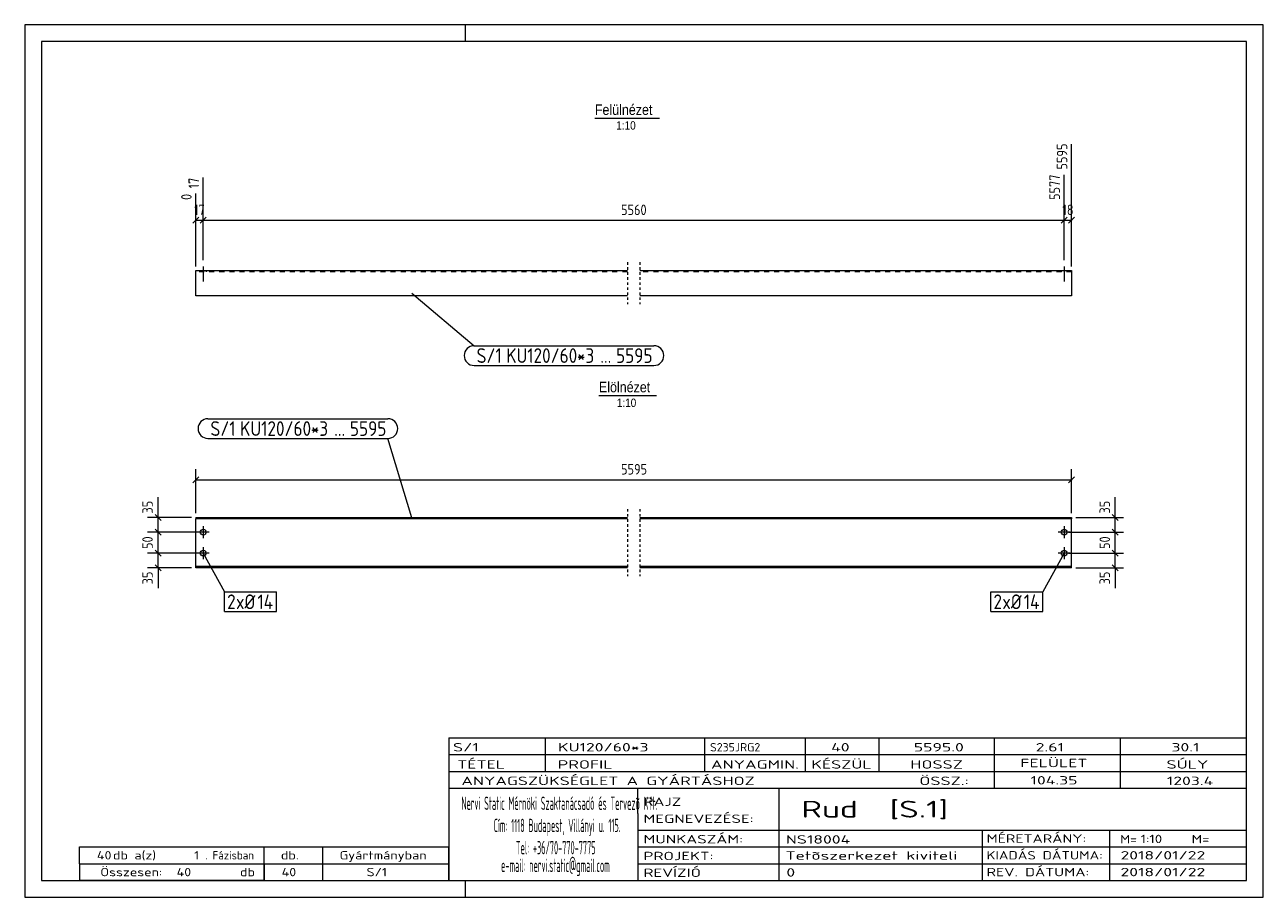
# Model space of a CAD drawing. Header units: millimetres. Extents: x 1 to 296, y 1 to 209.
import ezdxf

# ---------------------------------------------------------------- set-up
doc = ezdxf.new("R2010")
doc.units = ezdxf.units.MM
doc.header["$LTSCALE"] = 0.6
for name, pattern in [('XKITLINE00', [0]), ('XKITLINE01', [4, 1, -1, 1, -1]), ('XKITLINE02', [4, 2, -2])]:
    doc.linetypes.add(name, pattern=pattern)
for name, color, linetype, lineweight in [('Bolt', 7, 'Continuous', 0), ('BoltMark', 3, 'Continuous', 0), ('DrawingSheet', 5, 'Continuous', 0), ('OtherObjectType', 1, 'Continuous', 0), ('Part', 2, 'Continuous', 0), ('PartMark', 3, 'Continuous', 0), ('Z-DIMENSIONS', 1, 'Continuous', 0)]:
    doc.layers.add(name, color=color, linetype=linetype, lineweight=lineweight)
doc.styles.add('ARIAL', font='ARIAL.TTF')
doc.styles.add('ISOCPEUR', font='ISOCPEUR.TTF')

msp = doc.modelspace()

# ---------------------------------------------------------------- linework, layer by layer
at = {"layer": 'Bolt', "color": 3, "linetype": 'XKITLINE00', "lineweight": 0}
for p, q in [((43.5, 151.38), (43.5, 147.83)), ((43.5, 151.38), (43.5, 147.83)), ((248.58, 151.38), (248.58, 147.83)), ((248.58, 151.38), (248.58, 147.83)), ((42.8, 150.38), (42.8, 150.08)), ((42.8, 150.38), (42.8, 150.08)), ((44.2, 150.38), (44.2, 150.08)), ((44.2, 150.38), (44.2, 150.08)), ((247.88, 150.38), (247.88, 150.08)), ((247.88, 150.38), (247.88, 150.08)), ((249.28, 150.38), (249.28, 150.08)), ((249.28, 150.38), (249.28, 150.08)), ((43.5, 89.43), (43.5, 86.63)), ((248.58, 89.43), (248.58, 86.63)), ((44.9, 88.03), (42.1, 88.03)), ((249.98, 88.03), (247.18, 88.03)), ((44.9, 83.03), (42.1, 83.03)), ((43.5, 84.43), (43.5, 81.63)), ((249.98, 83.03), (247.18, 83.03)), ((248.58, 84.43), (248.58, 81.63))]:
    msp.add_line(p, q, dxfattribs=at)
for centre in [(43.5, 88.03), (248.58, 88.03), (43.5, 83.03), (248.58, 83.03)]:
    msp.add_circle(centre, 0.7, dxfattribs=at)
at = {"layer": 'BoltMark', "color": 7, "linetype": 'XKITLINE00', "lineweight": 0}
for p, q in [((43.5, 83.03), (48.6, 73.79)), ((248.58, 83.03), (243.48, 73.79)), ((48.6, 73.79), (60.93, 73.79)), ((48.6, 69.09), (48.6, 73.79)), ((60.93, 69.09), (60.93, 73.79)), ((231.15, 73.79), (243.48, 73.79)), ((231.15, 69.09), (231.15, 73.79)), ((243.48, 69.09), (243.48, 73.79)), ((48.6, 69.09), (60.93, 69.09)), ((231.15, 69.09), (243.48, 69.09))]:
    msp.add_line(p, q, dxfattribs=at)
at = {"layer": 'DrawingSheet', "color": 2, "linetype": 'XKITLINE00', "lineweight": 0}
for p, q in [((296, 209), (1, 209)), ((1, 209), (1, 1)), ((106, 205), (106, 209)), ((296, 1), (296, 209)), ((106, 1), (106, 5)), ((1, 1), (296, 1))]:
    msp.add_line(p, q, dxfattribs=at)
at = {"layer": 'DrawingSheet', "color": 3, "linetype": 'XKITLINE00', "lineweight": 0}
for p, q in [((292, 205), (5, 205)), ((5, 205), (5, 5)), ((292, 5), (292, 205)), ((5, 5), (292, 5))]:
    msp.add_line(p, q, dxfattribs=at)
at = {"layer": 'OtherObjectType', "color": 6, "linetype": 'XKITLINE00', "lineweight": 0}
for p, q in [((136.8, 186.75), (152.19, 186.75)), ((137.77, 120.63), (151.48, 120.63))]:
    msp.add_line(p, q, dxfattribs=at)
at = {"layer": 'OtherObjectType', "color": 7, "linetype": 'XKITLINE00', "lineweight": 0}
for p, q in [((102, 39), (292, 39)), ((102, 39), (102, 35)), ((102, 39), (292, 39)), ((125, 35), (125, 39)), ((163, 35), (163, 39)), ((187, 35), (187, 39)), ((204.5, 35), (204.5, 39)), ((232, 35), (232, 39)), ((262, 35), (262, 39)), ((292, 35), (292, 39)), ((102, 35), (292, 35)), ((102, 35), (102, 5)), ((102, 35), (292, 35)), ((125, 31), (125, 35)), ((163, 31), (163, 35)), ((187, 31), (187, 35)), ((204.5, 31), (204.5, 35)), ((232, 31), (232, 35)), ((262, 31), (262, 35)), ((292, 31), (292, 35)), ((102, 31), (292, 31)), ((232, 27), (232, 31)), ((262, 27), (262, 31)), ((292, 27), (292, 31)), ((102, 27), (292, 27)), ((147, 21), (147, 27)), ((180.7, 17), (180.7, 27)), ((292, 21), (292, 27)), ((147, 21), (147, 5)), ((292, 17), (292, 21)), ((147, 17), (292, 17)), ((180.7, 5), (180.7, 17)), ((229.16, 13), (229.16, 17)), ((259.5, 5), (259.5, 17)), ((292, 13), (292, 17)), ((14, 9), (14, 13)), ((14, 13), (58, 13)), ((14, 13), (58, 13)), ((58, 9), (58, 13)), ((58, 13), (102, 13)), ((58, 9), (58, 13)), ((72, 9), (72, 13)), ((102, 9), (102, 13)), ((147, 13), (292, 13)), ((229.16, 5), (229.16, 13)), ((292, 9), (292, 13)), ((14, 9), (58, 9)), ((14, 9), (14, 5)), ((14, 9), (58, 9)), ((58, 9), (58, 5)), ((58, 9), (102, 9)), ((58, 5), (58, 9)), ((72, 5), (72, 9)), ((102, 5), (102, 9)), ((147, 9), (292, 9)), ((292, 5), (292, 9)), ((58, 5), (14, 5)), ((58, 5), (102, 5)), ((102, 5), (292, 5)), ((139.5, 5), (292, 5))]:
    msp.add_line(p, q, dxfattribs=at)
at = {"layer": 'Part', "color": 2, "linetype": 'XKITLINE01', "lineweight": 0}
for p, q in [((144.54, 152.39), (144.54, 142.38)), ((147.54, 152.39), (147.54, 142.38)), ((144.54, 93.53), (144.54, 77.53)), ((147.54, 93.53), (147.54, 77.53))]:
    msp.add_line(p, q, dxfattribs=at)
at = {"layer": 'Part', "color": 2, "linetype": 'XKITLINE00', "lineweight": 0}
for p, q in [((41.75, 144.38), (41.75, 150.38)), ((41.75, 150.38), (144.54, 150.38)), ((147.54, 150.38), (250.33, 150.38)), ((250.33, 150.38), (250.33, 144.38)), ((144.54, 144.38), (41.75, 144.38)), ((250.33, 144.38), (147.54, 144.38)), ((41.75, 91.53), (41.75, 91.23)), ((41.75, 91.53), (144.54, 91.53)), ((147.54, 91.53), (250.33, 91.53)), ((250.33, 91.53), (250.33, 91.23)), ((144.54, 91.23), (41.75, 91.23)), ((41.75, 79.53), (41.75, 91.23)), ((250.33, 91.23), (147.54, 91.23)), ((250.33, 79.53), (250.33, 91.23)), ((144.54, 79.83), (41.75, 79.83)), ((250.33, 79.83), (147.54, 79.83)), ((144.54, 79.53), (41.75, 79.53)), ((250.33, 79.53), (147.54, 79.53))]:
    msp.add_line(p, q, dxfattribs=at)
at = {"layer": 'Part', "color": 7, "linetype": 'XKITLINE02', "lineweight": 0}
for p, q in [((144.54, 150.08), (41.75, 150.08)), ((250.33, 150.08), (147.54, 150.08))]:
    msp.add_line(p, q, dxfattribs=at)
at = {"layer": 'PartMark', "color": 7, "linetype": 'XKITLINE00', "lineweight": 0}
for p, q in [((93.17, 144.98), (108.02, 132.48)), ((108.02, 132.48), (150.87, 132.48)), ((108.02, 127.78), (150.87, 127.78)), ((44.63, 115.08), (87.48, 115.08)), ((44.63, 110.38), (87.48, 110.38)), ((93.17, 91.48), (87.48, 110.38))]:
    msp.add_line(p, q, dxfattribs=at)
for centre, start, end in [((108.02, 130.13), 90, 270), ((150.87, 130.13), 270, 90), ((44.63, 112.73), 90, 270), ((87.48, 112.73), 270, 90)]:
    msp.add_arc(centre, 2.35, start, end, dxfattribs=at)
at = {"layer": 'Z-DIMENSIONS', "color": 7, "linetype": 'XKITLINE00', "lineweight": 0}
for p, q in [((250.33, 151.38), (250.33, 180.5)), ((43.5, 152.88), (43.5, 172.56)), ((43.5, 166.63), (43.5, 172.56)), ((248.58, 166.63), (248.58, 173.25)), ((248.58, 152.88), (248.58, 173.25)), ((41.75, 151.38), (41.75, 168.74)), ((42.46, 163.09), (41.04, 161.68)), ((41.75, 162.38), (43.5, 162.38)), ((44.21, 163.09), (42.79, 161.68)), ((44.21, 163.09), (42.79, 161.68)), ((43.5, 152.88), (43.5, 163.13)), ((43.5, 162.38), (248.58, 162.38)), ((249.29, 163.09), (247.87, 161.68)), ((249.29, 163.09), (247.87, 161.68)), ((248.58, 152.88), (248.58, 163.13)), ((248.58, 162.38), (250.33, 162.38)), ((251.04, 163.09), (249.62, 161.68)), ((42.46, 101.24), (41.04, 99.82)), ((41.75, 92.53), (41.75, 103.03)), ((41.75, 100.53), (250.33, 100.53)), ((251.04, 101.24), (249.62, 99.82)), ((250.33, 92.53), (250.33, 103.03)), ((32.75, 91.53), (32.75, 96.41)), ((32.75, 91.53), (32.75, 96.41)), ((260.75, 91.53), (260.75, 96.41)), ((260.75, 91.53), (260.75, 96.41)), ((40.75, 91.53), (30.25, 91.53)), ((32.04, 92.24), (33.46, 90.82)), ((32.75, 88.03), (32.75, 91.53)), ((251.33, 91.53), (262.75, 91.53)), ((260.04, 92.24), (261.46, 90.82)), ((260.75, 88.03), (260.75, 91.53)), ((32.04, 88.74), (33.46, 87.32)), ((32.04, 88.74), (33.46, 87.32)), ((260.04, 88.74), (261.46, 87.32)), ((260.04, 88.74), (261.46, 87.32)), ((42.5, 88.03), (30.25, 88.03)), ((42.5, 88.03), (30.25, 88.03)), ((32.75, 83.03), (32.75, 88.03)), ((249.58, 88.03), (262.75, 88.03)), ((249.58, 88.03), (262.75, 88.03)), ((260.75, 83.03), (260.75, 88.03)), ((42.5, 83.03), (30.25, 83.03)), ((42.5, 83.03), (30.25, 83.03)), ((32.04, 83.74), (33.46, 82.32)), ((32.04, 83.74), (33.46, 82.32)), ((32.75, 79.53), (32.75, 83.03)), ((249.58, 83.03), (262.75, 83.03)), ((249.58, 83.03), (262.75, 83.03)), ((260.04, 83.74), (261.46, 82.32)), ((260.04, 83.74), (261.46, 82.32)), ((260.75, 79.53), (260.75, 83.03)), ((32.04, 80.24), (33.46, 78.82)), ((260.04, 80.24), (261.46, 78.82)), ((40.75, 79.53), (30.25, 79.53)), ((32.75, 79.53), (32.75, 74.65)), ((32.75, 79.53), (32.75, 74.65)), ((251.33, 79.53), (262.75, 79.53)), ((260.75, 79.53), (260.75, 74.65)), ((260.75, 79.53), (260.75, 74.65))]:
    msp.add_line(p, q, dxfattribs=at)
at = {"layer": 'Z-DIMENSIONS', "color": 3}
for p in [(41.75, 162.38), (43.5, 162.38), (43.5, 162.38), (248.58, 162.38), (248.58, 162.38), (250.33, 162.38), (41.75, 100.53), (250.33, 100.53), (32.75, 91.53), (260.75, 91.53), (32.75, 88.03), (32.75, 88.03), (260.75, 88.03), (260.75, 88.03), (32.75, 83.03), (32.75, 83.03), (260.75, 83.03), (260.75, 83.03), (32.75, 79.53), (260.75, 79.53)]:
    msp.add_point(p, dxfattribs=at)

# ---------------------------------------------------------------- texts
at = {"layer": 'BoltMark', "color": 3, "style": 'ISOCPEUR', "width": 0.85}
for s, p in [('2', (49.2, 69.69)), ('xØ', (51.31, 69.69)), ('14', (56.42, 69.69)), ('2', (231.75, 69.69)), ('xØ', (233.85, 69.69)), ('14', (238.97, 69.69))]:
    msp.add_text(s, height=3.5, dxfattribs=at).set_placement(p)
at = {"layer": 'OtherObjectType', "color": 6, "style": 'ARIAL', "width": 0.85}
for s, height, p in [('Felülnézet', 2.5, (136.8, 187.5)), ('1:10', 2, (141.9, 184)), ('Elölnézet', 2.5, (137.77, 121.38)), ('1:10', 2, (142.03, 117.88))]:
    msp.add_text(s, height=height, dxfattribs=at).set_placement(p)
at = {"layer": 'OtherObjectType', "color": 7, "style": 'ISOCPEUR'}
for s, height, width, p in [('S/1', 2, 1.525501, (103, 35.76)), ('KU120/60*3', 2, 1.525501, (128, 35.76)), ('S235JRG2', 2, 1.02, (164.22, 35.76)), ('40', 2, 1.525501, (193.08, 35.76)), ('5595.0', 2, 1.525501, (212.78, 35.76)), ('2.61', 2, 1.525501, (241.81, 35.76)), ('30.1', 2, 1.525501, (274.14, 35.76)), ('TÉTEL', 2, 1.525501, (104, 31.66)), ('PROFIL', 2, 1.525501, (127.96, 31.66)), ('ANYAGMIN.', 2, 1.525501, (164.47, 31.66)), ('KÉSZÜL', 2, 1.525501, (188.37, 31.66)), ('HOSSZ', 2, 1.525501, (211.96, 31.66)), ('FELÜLET', 2, 1.525501, (238.13, 32)), ('SÚLY', 2, 1.525501, (272.96, 31.66)), ('ANYAGSZÜKSÉGLET A GYÁRTÁSHOZ', 2, 1.525501, (105, 27.75)), ('ÖSSZ.:', 2, 1.525501, (214.1, 27.75)), ('104.35', 2, 1.525501, (240.58, 27.88)), ('1203.4', 2, 1.525501, (273.05, 27.75)), ('Nervi Static Mérnöki\xa0Szaktanácsadó\xa0és\xa0Tervezõ Kft.', 3.1765, 0.403093, (105, 21.82)), ('RAJZ', 2, 1.445, (148.38, 22.78)), ('Rud  [S.1]', 4, 1.474651, (186, 20)), ('MEGNEVEZÉSE:', 2, 1.445, (148.38, 18.72)), ('Cím:\xa01118 Budapest, Villányi u. 115.', 3.1765, 0.403093, (112.69, 16.53)), ('MUNKASZÁM:', 2, 1.445, (148.38, 13.84)), ('NS18004', 2, 1.525501, (182.28, 13.78)), ('MÉRETARÁNY:', 2, 1.36, (230.1, 14)), ('M=', 2, 1.211571, (261.91, 13.84)), ('1:10', 2, 1.275, (266.79, 13.9)), ('M=', 2, 1.275, (278.95, 13.87)), ('40', 2, 1.211571, (18.18, 10)), ('db a(z)', 2, 1.211571, (22, 10)), ('1', 2, 1.211571, (41.35, 10)), ('. Fázisban', 2, 0.935, (44, 10)), ('db.', 2, 1.211571, (62, 10)), ('Gyártmányban', 2, 1.211571, (76, 10)), ('Tel:\xa0+36/70-770-7775', 3.1765, 0.403093, (117.97, 11.24)), ('PROJEKT:', 2, 1.445, (148.38, 9.84)), ('Tetõszerkezet kiviteli ', 2, 1.525501, (182.2, 9.94)), ('KIADÁS DÁTUMA:', 2, 1.275, (230.1, 10)), ('2018/01/22', 2, 1.525501, (262, 10)), ('e-mail:\xa0nervi.static@gmail.com', 3.1765, 0.403093, (114.45, 7)), ('Összesen:            db', 2, 1.211571, (19, 6)), ('40', 2, 1.211571, (37.16, 6)), ('40', 2, 1.211571, (62.18, 6)), ('S/1', 2, 1.211571, (82.41, 6)), ('REVÍZIÓ', 2, 1.445, (148.38, 5.84)), ('0', 2, 1.525501, (182.41, 5.92)), ('REV. DÁTUMA:', 2, 1.36, (230.1, 6)), ('2018/01/22', 2, 1.525501, (262, 6))]:
    msp.add_text(s, height=height, dxfattribs=dict(at, width=width)).set_placement(p)
at = {"layer": 'PartMark', "color": 3, "style": 'ISOCPEUR', "width": 0.85}
for s, p in [('S/1', (108.62, 128.38)), ('KU120/60', (115.68, 128.38)), ('*3', (132.53, 128.38)), ('5595', (141.85, 128.38)), ('...', (138.09, 128.38)), ('S/1', (45.23, 110.98)), ('KU120/60', (52.29, 110.98)), ('*3', (69.13, 110.98)), ('5595', (78.45, 110.98)), ('...', (74.7, 110.98))]:
    msp.add_text(s, height=3.5, dxfattribs=at).set_placement(p)
at = {"layer": 'Z-DIMENSIONS', "color": 3, "style": 'ISOCPEUR', "width": 0.85}
for s, p in [('5595', (249.33, 174.48)), ('17', (42.5, 169.98)), ('5577', (247.58, 167.23)), ('0', (40.75, 167.23)), ('35', (31.5, 92.47)), ('35', (259.5, 92.47)), ('50', (31.5, 84.03)), ('50', (259.5, 84.03)), ('35', (31.5, 75.59)), ('35', (259.5, 75.59))]:
    msp.add_text(s, height=2.5, rotation=90.0002, dxfattribs=at).set_placement(p)
for s, p in [('17', (41.34, 163.63)), ('5560', (143.03, 163.63)), ('18', (248.16, 163.63)), ('5595', (143.03, 101.78))]:
    msp.add_text(s, height=2.5, dxfattribs=at).set_placement(p)

doc.saveas('drawing.dxf')
